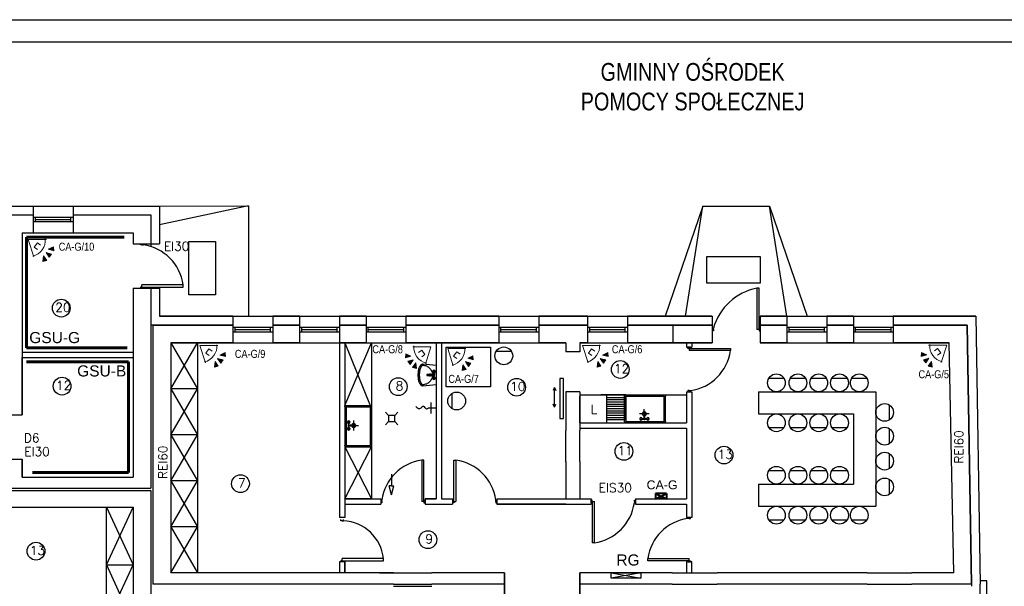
# Model space of a CAD drawing. Header units: inches. Extents: x 6268 to 12323, y 5221 to 42059.
# Tile 66 of 98: x 8265 to 10484, y 28423 to 29698. Entities that reach past the tile are written whole.
import ezdxf
from ezdxf.enums import TextEntityAlignment as Align

# ---------------------------------------------------------------- set-up
doc = ezdxf.new("R2010")
doc.units = ezdxf.units.IN
doc.header["$MEASUREMENT"] = 0
for name, color, linetype, lineweight in [('1DE - alarmy', 1, 'Continuous', 13), ('1DE-schemat ideowy', 1, 'Continuous', 40), ('2DE_NUMEL', 1, 'Continuous', 20)]:
    doc.layers.add(name, color=color, linetype=linetype, lineweight=lineweight)
doc.layers.add('CP_LINENORM', color=253, linetype='Continuous')
doc.styles.add('CP_ATTR', font='romans.shx')
doc.styles.get("Standard").update_dxf_attribs({"font": 'txt.shx'})

# ---------------------------------------------------------------- blocks, each defined once
blk = doc.blocks.new('CPEL_3319')
for points in [[(1.846, 0.678), (1.64, 0.304), (2.041, 0.451)], [(2.051, 0.145), (1.65, -0.002), (2.049, -0.155)], [(1.846, -0.678), (1.64, -0.304), (2.041, -0.451)]]:
    blk.add_hatch(color=256).paths.add_polyline_path(points)
for p, q in [((0, 0), (1.1, 0.8)), ((0, 0), (1.1, -0.8)), ((1, 0.2), (0.7, 0.2)), ((0.7, 0.2), (0.7, -0.2)), ((1.64, 0.304), (1.846, 0.678)), ((2.041, 0.451), (1.64, 0.304)), ((1.65, -0.002), (2.051, 0.145)), ((1.846, 0.678), (2.041, 0.451)), ((2.051, 0.145), (2.049, -0.155)), ((0.7, -0.2), (1, -0.2)), ((2.041, -0.451), (1.64, -0.304)), ((1.64, -0.304), (1.846, -0.678)), ((2.049, -0.155), (1.65, -0.002)), ((1.846, -0.678), (2.041, -0.451))]:
    blk.add_line(p, q)
blk.add_arc((0.083, 0), 1.217, 318.88791, 41.11209)
at = {"linetype": 'ByBlock', "style": 'CP_ATTR', "flags": 9}
for tag, p in [('NAME', (-0.092, -0.018)), ('GROUP', (-0.092, -0.018)), ('NUMBER', (-0.092, -0.018)), ('PRODUCER', (-0.092, -0.018)), ('ARTICLE', (-0.092, -0.018)), ('CHARACTER', (-0.092, -0.018)), ('VOLTAGE', (-0.092, -0.019)), ('WEIGHT', (-0.092, -0.018)), ('OTHER', (-0.092, -0.018)), ('PRODUCT-TYPE', (-0.092, -0.019)), ('ORDER-NO', (-0.092, -0.019)), ('POWER', (-0.092, -0.019))]:
    blk.add_attdef(tag, text='', height=0.00005, dxfattribs=at).set_placement(p, align=Align.MIDDLE_LEFT)

msp = doc.modelspace()

# ---------------------------------------------------------------- linework, layer by layer
at = {"linetype": 'Continuous'}
for p, q in [((6468.073, 29648.31), (12118.073, 29648.31)), ((9495.543, 28703.907), (9495.543, 28773.907)), ((9527.543, 28703.907), (9527.543, 28773.907)), ((9735.543, 28452.907), (9836.543, 28452.907)), ((9735.543, 28427.907), (9836.543, 28427.907))]:
    msp.add_line(p, q, dxfattribs=at)
for p, q in [((8235.543, 29278.907), (8295.543, 29278.907)), ((8295.543, 29278.907), (8295.543, 29218.907)), ((8295.543, 29278.907), (8385.543, 29278.907)), ((8385.543, 29278.907), (8580.543, 29278.907)), ((8385.543, 29278.907), (8385.543, 29218.907)), ((8580.543, 29278.907), (8780.542, 29279.49)), ((8780.542, 29279.49), (8580.543, 29236.407)), ((8580.543, 29278.907), (8580.543, 29193.907)), ((8780.542, 29279.49), (8780.542, 29030.907)), ((9804.543, 29278.907), (9719.752, 29030.907)), ((9765.543, 29030.907), (9804.543, 29278.907)), ((9804.543, 29278.907), (9954.543, 29278.907)), ((9993.543, 29030.907), (9954.543, 29278.907)), ((9954.543, 29278.907), (10039.334, 29030.907)), ((8235.543, 29258.907), (8295.543, 29258.907)), ((8295.543, 29253.907), (8385.543, 29253.907)), ((8295.543, 29243.907), (8385.543, 29243.907)), ((8295.543, 29243.907), (8300.543, 29243.907)), ((8300.543, 29243.907), (8300.543, 29253.907)), ((8300.543, 29248.907), (8380.543, 29248.907)), ((8380.543, 29243.907), (8380.543, 29253.907)), ((8385.543, 29258.907), (8560.543, 29258.907)), ((8560.543, 29258.907), (8560.543, 29187.584)), ((8270.543, 29218.907), (8295.543, 29218.907)), ((8270.543, 29218.907), (8270.543, 28808.907)), ((8295.543, 29218.907), (8385.543, 29218.907)), ((8385.543, 29218.907), (8520.543, 29218.907)), ((8520.543, 29218.907), (8520.543, 29193.907)), ((8520.543, 29218.907), (8520.543, 29193.907)), ((8520.543, 29193.907), (8580.543, 29193.907)), ((8537.543, 29191.407), (8537.543, 29193.907)), ((8543.543, 29191.407), (8543.543, 29193.907)), ((8646.434, 29079.017), (8646.434, 29199.017)), ((8646.434, 29199.017), (8706.434, 29199.017)), ((8706.434, 29199.017), (8706.434, 29079.017)), ((8540.543, 29191.407), (8537.543, 29191.407)), ((8540.543, 29191.407), (8543.543, 29191.407)), ((9813.199, 29165.48), (9933.199, 29165.48)), ((9813.199, 29105.48), (9813.199, 29165.48)), ((9933.199, 29165.48), (9933.199, 29105.48)), ((9933.199, 29105.48), (9813.199, 29105.48)), ((8520.543, 29093.907), (8520.543, 28668.907)), ((8520.543, 29093.907), (8580.543, 29093.907)), ((8540.543, 29096.407), (8537.543, 29096.407)), ((8537.543, 29096.407), (8537.543, 29093.907)), ((8543.543, 29093.907), (8537.543, 29093.907)), ((8540.543, 29096.407), (8540.543, 29101.407)), ((8633.543, 29101.407), (8540.543, 29101.407)), ((8540.543, 29096.407), (8543.543, 29096.407)), ((8543.543, 29096.407), (8543.543, 29093.907)), ((8543.543, 29096.407), (8633.543, 29096.407)), ((8560.543, 29093.907), (8560.543, 28643.907)), ((8580.543, 29093.907), (8580.543, 29030.907)), ((8633.543, 29096.407), (8633.543, 29101.407)), ((9931.043, 29093.907), (9926.043, 29093.907)), ((9926.043, 29093.907), (9926.043, 29000.907)), ((9931.043, 29003.907), (9931.043, 29093.907)), ((8706.434, 29079.017), (8646.434, 29079.017)), ((8745.543, 29030.907), (8580.543, 29030.907)), ((8580.543, 29030.907), (8745.543, 29030.907)), ((8580.543, 29030.907), (8745.543, 29030.907)), ((8745.543, 29030.907), (8745.543, 28970.907)), ((8745.543, 29030.907), (8835.543, 29030.907)), ((8895.543, 29030.907), (8835.543, 29030.907)), ((8835.543, 29030.907), (8895.543, 29030.907)), ((8835.543, 29030.907), (8835.543, 28970.907)), ((8895.543, 29030.907), (8895.543, 28970.907)), ((8895.543, 29030.907), (8985.543, 29030.907)), ((9045.543, 29030.907), (8985.543, 29030.907)), ((8985.543, 29030.907), (9045.543, 29030.907)), ((8985.543, 29030.907), (8985.543, 28970.907)), ((9045.543, 29030.907), (9045.543, 28970.907)), ((9045.543, 29030.907), (9135.543, 29030.907)), ((9344.543, 29030.907), (9135.543, 29030.907)), ((9135.543, 29030.907), (9344.543, 29030.907)), ((9135.543, 29030.907), (9135.543, 28970.907)), ((9344.543, 29030.907), (9344.543, 28970.907)), ((9344.543, 29030.907), (9434.543, 29030.907)), ((9544.543, 29030.907), (9434.543, 29030.907)), ((9434.543, 29030.907), (9544.543, 29030.907)), ((9434.543, 29030.907), (9434.543, 28970.907)), ((9544.543, 29030.907), (9544.543, 28970.907)), ((9544.543, 29030.907), (9634.543, 29030.907)), ((9825.543, 29030.907), (9634.543, 29030.907)), ((9634.543, 29030.907), (9825.543, 29030.907)), ((9634.543, 29030.907), (9634.543, 28970.907)), ((9825.543, 29030.907), (9825.543, 28970.907)), ((9993.543, 29030.907), (9933.543, 29030.907)), ((9933.543, 29030.907), (9993.543, 29030.907)), ((9933.543, 29030.907), (9933.543, 28970.907)), ((9993.543, 29030.907), (9993.543, 28970.907)), ((9993.543, 29030.907), (10083.543, 29030.907)), ((10143.543, 29030.907), (10083.543, 29030.907)), ((10083.543, 29030.907), (10143.543, 29030.907)), ((10083.543, 29030.907), (10083.543, 28970.907)), ((10143.543, 29030.907), (10143.543, 28970.907)), ((10143.543, 29030.907), (10233.543, 29030.907)), ((10419.543, 29030.907), (10233.543, 29030.907)), ((10233.543, 29030.907), (10419.543, 29030.907)), ((10233.543, 29030.907), (10233.543, 28970.907)), ((10419.543, 29030.907), (10429.543, 28427.907)), ((8565.543, 29010.907), (8560.543, 29010.907)), ((8565.543, 29010.907), (8565.543, 28427.907)), ((8745.543, 29010.907), (8565.543, 29010.907)), ((8565.543, 29010.907), (8745.543, 29010.907)), ((8745.543, 29005.907), (8835.543, 29005.907)), ((8745.543, 28995.907), (8835.543, 28995.907)), ((8745.543, 28995.907), (8750.543, 28995.907)), ((8750.543, 28995.907), (8750.543, 29005.907)), ((8750.543, 29000.907), (8830.543, 29000.907)), ((8830.543, 28995.907), (8830.543, 29005.907)), ((8895.543, 29010.907), (8835.543, 29010.907)), ((8835.543, 29010.907), (8895.543, 29010.907)), ((8895.543, 29005.907), (8985.543, 29005.907)), ((8895.543, 28995.907), (8985.543, 28995.907)), ((8895.543, 28995.907), (8900.543, 28995.907)), ((8900.543, 28995.907), (8900.543, 29005.907)), ((8900.543, 29000.907), (8980.543, 29000.907)), ((8980.543, 28995.907), (8980.543, 29005.907)), ((9045.543, 29010.907), (8985.543, 29010.907)), ((8985.543, 29010.907), (9045.543, 29010.907)), ((9045.543, 29005.907), (9135.543, 29005.907)), ((9045.543, 28995.907), (9135.543, 28995.907)), ((9045.543, 28995.907), (9050.543, 28995.907)), ((9050.543, 28995.907), (9050.543, 29005.907)), ((9050.543, 29000.907), (9130.543, 29000.907)), ((9130.543, 28995.907), (9130.543, 29005.907)), ((9344.543, 29010.907), (9135.543, 29010.907)), ((9135.543, 29010.907), (9344.543, 29010.907)), ((9344.543, 29005.907), (9434.543, 29005.907)), ((9344.543, 28995.907), (9434.543, 28995.907)), ((9344.543, 28995.907), (9349.543, 28995.907)), ((9349.543, 28995.907), (9349.543, 29005.907)), ((9349.543, 29000.907), (9429.543, 29000.907)), ((9429.543, 28995.907), (9429.543, 29005.907)), ((9544.543, 29010.907), (9434.543, 29010.907)), ((9434.543, 29010.907), (9544.543, 29010.907)), ((9544.543, 29005.907), (9634.543, 29005.907)), ((9544.543, 28995.907), (9634.543, 28995.907)), ((9544.543, 28995.907), (9549.543, 28995.907)), ((9549.543, 28995.907), (9549.543, 29005.907)), ((9549.543, 29000.907), (9629.543, 29000.907)), ((9629.543, 28995.907), (9629.543, 29005.907)), ((9825.543, 29010.907), (9634.543, 29010.907)), ((9634.543, 29010.907), (9825.543, 29010.907)), ((9737.543, 28970.907), (9737.543, 29010.907)), ((9825.543, 29010.907), (9825.543, 29010.907)), ((9825.543, 29010.907), (9825.543, 29010.907)), ((9828.043, 29003.907), (9825.543, 29003.907)), ((9828.043, 28997.907), (9825.543, 28997.907)), ((9828.043, 29000.907), (9828.043, 29003.907)), ((9828.043, 29000.907), (9828.043, 28997.907)), ((9931.043, 29000.907), (9926.043, 29000.907)), ((9931.043, 29000.907), (9931.043, 29003.907)), ((9931.043, 29003.907), (9933.543, 29003.907)), ((9931.043, 29000.907), (9931.043, 28997.907)), ((9931.043, 28997.907), (9933.543, 28997.907)), ((9993.543, 29010.907), (9933.543, 29010.907)), ((9933.543, 29010.907), (9993.543, 29010.907)), ((9933.543, 29003.907), (9933.543, 28997.907)), ((9993.543, 29005.907), (10083.543, 29005.907)), ((9993.543, 28995.907), (10083.543, 28995.907)), ((9993.543, 28995.907), (9998.543, 28995.907)), ((9998.543, 28995.907), (9998.543, 29005.907)), ((9998.543, 29000.907), (10078.543, 29000.907)), ((10078.543, 28995.907), (10078.543, 29005.907)), ((10143.543, 29010.907), (10083.543, 29010.907)), ((10083.543, 29010.907), (10143.543, 29010.907)), ((10143.543, 29005.907), (10233.543, 29005.907)), ((10143.543, 28995.907), (10233.543, 28995.907)), ((10143.543, 28995.907), (10148.543, 28995.907)), ((10148.543, 28995.907), (10148.543, 29005.907)), ((10148.543, 29000.907), (10228.543, 29000.907)), ((10228.543, 28995.907), (10228.543, 29005.907)), ((10399.543, 29010.907), (10233.543, 29010.907)), ((10233.543, 29010.907), (10399.543, 29010.907)), ((10409.543, 28427.907), (10399.543, 29010.907)), ((10399.543, 29010.907), (10409.543, 28427.907)), ((8270.543, 28949.907), (8520.543, 28949.907)), ((8605.543, 28970.907), (8605.543, 28705.907)), ((8745.543, 28970.907), (8605.543, 28970.907)), ((8605.543, 28970.907), (8745.543, 28970.907)), ((8605.543, 28970.907), (8745.543, 28970.907)), ((8605.543, 28970.907), (8665.543, 28970.907)), ((8605.543, 28867.307), (8665.543, 28970.907)), ((8605.543, 28970.907), (8665.543, 28867.307)), ((8665.543, 28970.907), (8665.543, 28452.907)), ((8665.543, 28970.907), (8665.543, 28867.307)), ((8745.543, 28970.907), (8835.543, 28970.907)), ((8895.543, 28970.907), (8835.543, 28970.907)), ((8835.543, 28970.907), (8895.543, 28970.907)), ((8835.543, 28970.907), (8895.543, 28970.907)), ((8895.543, 28970.907), (8985.543, 28970.907)), ((9045.543, 28970.907), (8985.543, 28970.907)), ((8985.543, 28970.907), (9045.543, 28970.907)), ((8985.543, 28970.907), (8985.543, 28577.907)), ((8997.543, 28970.907), (8997.543, 28577.907)), ((8997.543, 28970.907), (9045.543, 28970.907)), ((8997.543, 28829.837), (9057.543, 28970.907)), ((8997.543, 28970.907), (9054.874, 28829.818)), ((9045.543, 28970.907), (9135.543, 28970.907)), ((9057.543, 28970.907), (9057.543, 28619.907)), ((9057.543, 28970.907), (9057.543, 28853.907)), ((9344.543, 28970.907), (9135.543, 28970.907)), ((9135.543, 28970.907), (9344.543, 28970.907)), ((9203.543, 28970.907), (9203.543, 28619.907)), ((9215.543, 28970.907), (9215.543, 28619.907)), ((9338.833, 28951.974), (9373.063, 28951.974)), ((9344.543, 28970.907), (9434.543, 28970.907)), ((9495.543, 28970.907), (9434.543, 28970.907)), ((9434.543, 28970.907), (9495.543, 28970.907)), ((9495.543, 28970.907), (9495.543, 28950.907)), ((9527.543, 28950.907), (9495.543, 28950.907)), ((9544.543, 28970.907), (9527.543, 28970.907)), ((9527.543, 28970.907), (9527.543, 28950.907)), ((9527.543, 28970.907), (9544.543, 28970.907)), ((9527.543, 28970.907), (9527.543, 28950.907)), ((9527.543, 28970.907), (9527.543, 28950.907)), ((9527.543, 28970.907), (9527.543, 28950.907)), ((9544.543, 28970.907), (9634.543, 28970.907)), ((9825.543, 28970.907), (9634.543, 28970.907)), ((9634.543, 28970.907), (9825.543, 28970.907)), ((9767.543, 28970.907), (9767.543, 28960.907)), ((9767.543, 28970.907), (9767.543, 28960.907)), ((9767.543, 28960.907), (9779.543, 28960.907)), ((9770.543, 28958.407), (9770.543, 28960.907)), ((9776.543, 28960.907), (9770.543, 28960.907)), ((9773.543, 28958.407), (9770.543, 28958.407)), ((9773.543, 28958.407), (9773.543, 28953.407)), ((9773.543, 28958.407), (9776.543, 28958.407)), ((9866.543, 28953.407), (9773.543, 28953.407)), ((9776.543, 28958.407), (9776.543, 28960.907)), ((9776.543, 28958.407), (9866.543, 28958.407)), ((9779.543, 28970.907), (9779.543, 28960.907)), ((9825.543, 28970.907), (9825.543, 28970.907)), ((9825.543, 28970.907), (9825.543, 28970.907)), ((9866.543, 28958.407), (9866.543, 28953.407)), ((9993.543, 28970.907), (9933.543, 28970.907)), ((9933.543, 28970.907), (9993.543, 28970.907)), ((9993.543, 28970.907), (10083.543, 28970.907)), ((10143.543, 28970.907), (10083.543, 28970.907)), ((10083.543, 28970.907), (10143.543, 28970.907)), ((10143.543, 28970.907), (10233.543, 28970.907)), ((10359.543, 28970.907), (10233.543, 28970.907)), ((10233.543, 28970.907), (10359.543, 28970.907)), ((10369.543, 28452.907), (10359.543, 28970.907)), ((8270.543, 28808.907), (8270.543, 28937.907)), ((8270.543, 28937.907), (8520.543, 28937.907)), ((9184.34, 28897.327), (9183.46, 28897.327)), ((9197.304, 28899.427), (9197.668, 28904.277)), ((9197.668, 28892.877), (9197.304, 28897.728)), ((9199.413, 28904.277), (9199.777, 28899.427)), ((9199.413, 28892.877), (9199.777, 28897.728)), ((9490.543, 28890.907), (9482.543, 28890.907)), ((9482.543, 28890.907), (9482.543, 28800.907)), ((9490.543, 28860.907), (9490.543, 28890.907)), ((9952.953, 28891.256), (9987.182, 28891.256)), ((10001.462, 28891.256), (10035.692, 28891.256)), ((10048.446, 28891.256), (10082.675, 28891.256)), ((10095.124, 28891.256), (10129.354, 28891.256)), ((10139.667, 28891.256), (10173.896, 28891.256)), ((8665.543, 28867.307), (8605.543, 28867.307)), ((8605.543, 28763.707), (8665.543, 28867.307)), ((8605.543, 28867.307), (8665.543, 28763.707)), ((9470.281, 28870.291), (9467.143, 28863.653)), ((9470.281, 28825.966), (9470.281, 28870.291)), ((9470.281, 28870.291), (9473.418, 28863.653)), ((9490.543, 28800.907), (9490.543, 28860.907)), ((9495.543, 28860.907), (9495.543, 28773.907)), ((9527.543, 28860.907), (9495.543, 28860.907)), ((9527.543, 28860.907), (9527.543, 28773.907)), ((9527.543, 28860.907), (9527.543, 28773.907)), ((9527.543, 28860.907), (9527.543, 28773.907)), ((9767.543, 28860.907), (9767.543, 28790.907)), ((9767.543, 28860.907), (9779.543, 28860.907)), ((9773.543, 28863.407), (9770.543, 28863.407)), ((9770.543, 28863.407), (9770.543, 28860.907)), ((9773.543, 28863.407), (9776.543, 28863.407)), ((9776.543, 28863.407), (9776.543, 28860.907)), ((9779.543, 28860.907), (9779.543, 28577.907)), ((9929.543, 28860.907), (9929.543, 28810.907)), ((9929.543, 28860.907), (10143.953, 28860.907)), ((10143.953, 28860.907), (10193.953, 28860.907)), ((10193.953, 28860.907), (10193.953, 28602.907)), ((9239.414, 28822.886), (9239.414, 28857.115)), ((9527.168, 28853.907), (9767.168, 28853.907)), ((9527.543, 28790.907), (9527.543, 28850.907)), ((9630.523, 28853.907), (9574.63, 28853.907)), ((9630.523, 28853.907), (9587.543, 28853.907)), ((9587.543, 28853.907), (9587.543, 28790.907)), ((9587.543, 28850.907), (9587.543, 28790.907)), ((9627.523, 28847.469), (9587.543, 28847.469)), ((9627.523, 28842.469), (9587.543, 28842.469)), ((9627.523, 28793.907), (9627.523, 28850.907)), ((9630.523, 28853.907), (9717.523, 28853.907)), ((9630.523, 28853.907), (9672.523, 28853.907)), ((9630.523, 28796.907), (9630.523, 28850.157)), ((9630.523, 28847.907), (9630.523, 28794.657)), ((9631.273, 28850.907), (9672.523, 28850.907)), ((9672.523, 28853.907), (9714.523, 28853.907)), ((9672.523, 28850.907), (9716.773, 28850.907)), ((9717.523, 28853.907), (9742.946, 28853.907)), ((9717.523, 28794.657), (9717.523, 28850.157)), ((9720.523, 28793.907), (9720.523, 28850.907)), ((9000.543, 28829.837), (9057.543, 28829.837)), ((9000.543, 28826.087), (9000.543, 28784.837)), ((9054.543, 28826.837), (9001.293, 28826.837)), ((9003.543, 28826.837), (9056.793, 28826.837)), ((9054.543, 28826.087), (9054.543, 28784.837)), ((9057.543, 28826.837), (9057.543, 28784.837)), ((9203.543, 28824.036), (9186.274, 28824.036)), ((9192.559, 28811.682), (9192.559, 28836.389)), ((9470.281, 28825.966), (9467.143, 28832.605)), ((9470.281, 28825.966), (9473.418, 28832.605)), ((9627.523, 28837.469), (9587.543, 28837.469)), ((9627.523, 28832.469), (9587.543, 28832.469)), ((9627.523, 28827.469), (9587.543, 28827.469)), ((9627.523, 28822.469), (9587.543, 28822.469)), ((9627.523, 28817.469), (9587.543, 28817.469)), ((9672.523, 28799.928), (9672.523, 28821.763)), ((10224.301, 28831.445), (10224.301, 28797.215)), ((8243.543, 28808.907), (8270.543, 28808.907)), ((9017.793, 28773.93), (9017.793, 28796.013)), ((9089.062, 28814.673), (9096.062, 28807.673)), ((9110.062, 28807.673), (9096.062, 28807.673)), ((9096.062, 28807.673), (9096.062, 28793.673)), ((9117.062, 28814.673), (9110.062, 28807.673)), ((9110.062, 28800.673), (9110.062, 28807.673)), ((9110.062, 28793.673), (9110.062, 28807.673)), ((9482.543, 28800.907), (9490.543, 28800.907)), ((9627.523, 28812.469), (9587.543, 28812.469)), ((9627.523, 28807.469), (9587.543, 28807.469)), ((9627.523, 28802.469), (9587.543, 28802.469)), ((9627.523, 28797.469), (9587.543, 28797.469)), ((9683.43, 28811.157), (9661.347, 28811.157)), ((9666.993, 28800.78), (9671.844, 28801.144)), ((9666.993, 28799.035), (9671.844, 28798.671)), ((9671.443, 28814.107), (9671.443, 28814.987)), ((9673.543, 28801.144), (9678.394, 28800.78)), ((9673.543, 28798.671), (9678.394, 28799.035)), ((9929.543, 28810.907), (10143.953, 28810.907)), ((10143.953, 28810.907), (10143.953, 28652.907)), ((9000.543, 28784.837), (9000.543, 28740.587)), ((9000.543, 28784.837), (9000.543, 28740.587)), ((9005.671, 28790.367), (9005.307, 28785.516)), ((9005.307, 28783.817), (9005.671, 28778.966)), ((9006.564, 28784.837), (9028.399, 28784.837)), ((9020.743, 28785.917), (9021.623, 28785.917)), ((9054.543, 28784.837), (9054.543, 28740.587)), ((9057.543, 28784.837), (9057.543, 28739.837)), ((9089.062, 28786.673), (9096.062, 28793.673)), ((9096.062, 28793.673), (9110.062, 28793.673)), ((9117.062, 28786.673), (9110.062, 28793.673)), ((9527.543, 28790.907), (9767.543, 28790.907)), ((9527.543, 28778.907), (9767.543, 28778.907)), ((9527.543, 28774.907), (9527.543, 28773.907)), ((9527.543, 28774.907), (9527.543, 28773.907)), ((9631.273, 28793.907), (9672.523, 28793.907)), ((9672.523, 28793.907), (9716.773, 28793.907)), ((9672.523, 28793.907), (9716.773, 28793.907)), ((9767.543, 28778.907), (9767.543, 28619.907)), ((9952.953, 28780.559), (9987.182, 28780.559)), ((10001.462, 28780.559), (10035.692, 28780.559)), ((10048.446, 28780.559), (10082.675, 28780.559)), ((10095.124, 28780.559), (10129.354, 28780.559)), ((10224.301, 28777.981), (10224.301, 28743.752)), ((8665.543, 28763.707), (8605.543, 28763.707)), ((8605.543, 28660.107), (8665.543, 28763.707)), ((8605.543, 28763.707), (8665.543, 28660.107)), ((9057.543, 28736.907), (8997.543, 28736.907)), ((8997.543, 28619.907), (9057.543, 28736.907)), ((8997.543, 28736.907), (9057.543, 28619.907)), ((9000.543, 28736.837), (9057.543, 28736.837)), ((9001.293, 28739.837), (9053.793, 28739.837)), ((8243.543, 28708.907), (8270.543, 28708.907)), ((8270.543, 28708.907), (8270.543, 28668.907)), ((8270.543, 28668.907), (8270.543, 28708.907)), ((8605.543, 28705.907), (8605.543, 28452.907)), ((9176.043, 28706.907), (9171.043, 28706.907)), ((9171.043, 28706.907), (9171.043, 28613.907)), ((9176.043, 28616.907), (9176.043, 28706.907)), ((9243.043, 28616.907), (9243.043, 28706.907)), ((9243.043, 28706.907), (9248.043, 28706.907)), ((9248.043, 28706.907), (9248.043, 28613.907)), ((10224.301, 28721.788), (10224.301, 28687.559)), ((9495.543, 28703.907), (9495.543, 28702.907)), ((9495.543, 28702.907), (9495.543, 28703.907)), ((9495.543, 28702.907), (9495.543, 28619.907)), ((9527.543, 28703.907), (9527.543, 28619.907)), ((9527.543, 28703.907), (9527.543, 28702.907)), ((9952.953, 28683.256), (9987.182, 28683.256)), ((10001.462, 28683.256), (10035.692, 28683.256)), ((10048.446, 28683.256), (10082.675, 28683.256)), ((10095.124, 28683.256), (10129.354, 28683.256)), ((8270.543, 28668.907), (8520.543, 28668.907)), ((9102.929, 28675.319), (9102.929, 28648.762)), ((10224.301, 28663.691), (10224.301, 28629.462)), ((7953.543, 28643.907), (8560.543, 28643.907)), ((7953.543, 28638.907), (8560.543, 28638.907)), ((8560.543, 28638.907), (8560.543, 28300.907)), ((8665.543, 28660.107), (8605.543, 28660.107)), ((8605.543, 28556.507), (8665.543, 28660.107)), ((8605.543, 28660.107), (8665.543, 28556.507)), ((9102.929, 28648.762), (9097.929, 28648.762)), ((9102.929, 28628.762), (9097.929, 28648.762)), ((9102.929, 28648.762), (9107.929, 28648.762)), ((9102.929, 28628.762), (9107.929, 28648.762)), ((9929.543, 28652.907), (9929.543, 28602.907)), ((9929.543, 28652.907), (10143.953, 28652.907)), ((8997.543, 28619.907), (9078.543, 28619.907)), ((9057.543, 28619.907), (8997.543, 28619.907)), ((9078.543, 28619.907), (9078.543, 28607.907)), ((9081.043, 28616.907), (9078.543, 28616.907)), ((9081.043, 28613.907), (9081.043, 28616.907)), ((9176.043, 28613.907), (9176.043, 28616.907)), ((9176.043, 28616.907), (9178.543, 28616.907)), ((9178.543, 28619.907), (9203.543, 28619.907)), ((9203.543, 28619.907), (9178.543, 28619.907)), ((9178.543, 28619.907), (9178.543, 28607.907)), ((9178.543, 28616.907), (9178.543, 28610.907)), ((9215.543, 28619.907), (9240.543, 28619.907)), ((9215.543, 28619.907), (9240.543, 28619.907)), ((9240.543, 28619.907), (9240.543, 28607.907)), ((9243.043, 28616.907), (9240.543, 28616.907)), ((9240.543, 28616.907), (9240.543, 28610.907)), ((9243.043, 28613.907), (9243.043, 28616.907)), ((9338.043, 28613.907), (9338.043, 28616.907)), ((9338.043, 28616.907), (9340.543, 28616.907)), ((9340.543, 28619.907), (9552.543, 28619.907)), ((9340.543, 28619.907), (9340.543, 28607.907)), ((9527.543, 28619.907), (9552.543, 28619.907)), ((9552.543, 28619.907), (9552.543, 28607.907)), ((9555.043, 28616.907), (9552.543, 28616.907)), ((9552.543, 28610.907), (9552.543, 28616.907)), ((9555.043, 28613.907), (9555.043, 28616.907)), ((9650.043, 28613.907), (9650.043, 28616.907)), ((9650.043, 28616.907), (9652.543, 28616.907)), ((9652.543, 28619.907), (9767.543, 28619.907)), ((9652.543, 28619.907), (9652.543, 28607.907)), ((7953.543, 28600.907), (8520.543, 28600.907)), ((8460.543, 28340.907), (8460.543, 28600.907)), ((8460.543, 28470.907), (8520.543, 28600.907)), ((8460.543, 28600.907), (8520.543, 28470.907)), ((8520.543, 28600.907), (8520.543, 28340.907)), ((8997.543, 28607.907), (9078.543, 28607.907)), ((9081.043, 28610.907), (9078.543, 28610.907)), ((9081.043, 28613.907), (9081.043, 28610.907)), ((9176.043, 28613.907), (9171.043, 28613.907)), ((9176.043, 28613.907), (9176.043, 28610.907)), ((9176.043, 28610.907), (9178.543, 28610.907)), ((9178.543, 28607.907), (9240.543, 28607.907)), ((9243.043, 28610.907), (9240.543, 28610.907)), ((9243.043, 28613.907), (9248.043, 28613.907)), ((9243.043, 28613.907), (9243.043, 28610.907)), ((9338.043, 28613.907), (9338.043, 28610.907)), ((9338.043, 28610.907), (9340.543, 28610.907)), ((9475.543, 28607.907), (9340.543, 28607.907)), ((9340.543, 28607.907), (9552.543, 28607.907)), ((9395.543, 28607.907), (9343.543, 28607.907)), ((9495.543, 28607.907), (9475.543, 28607.907)), ((9555.043, 28610.907), (9552.543, 28610.907)), ((9555.043, 28613.907), (9560.043, 28613.907)), ((9555.043, 28613.907), (9555.043, 28610.907)), ((9555.043, 28610.907), (9555.043, 28520.907)), ((9560.043, 28520.907), (9560.043, 28613.907)), ((9650.043, 28613.907), (9650.043, 28610.907)), ((9650.043, 28610.907), (9652.543, 28610.907)), ((9652.543, 28607.907), (9767.543, 28607.907)), ((9767.543, 28607.907), (9767.543, 28577.907)), ((9929.543, 28602.907), (10193.953, 28602.907)), ((8997.543, 28577.907), (8985.543, 28577.907)), ((8988.543, 28570.407), (8988.543, 28572.907)), ((8994.543, 28570.407), (8994.543, 28572.907)), ((9779.543, 28577.907), (9767.543, 28577.907)), ((9770.543, 28575.407), (9770.543, 28577.907)), ((9773.543, 28575.407), (9770.543, 28575.407)), ((9773.543, 28575.407), (9776.543, 28575.407)), ((9776.543, 28575.407), (9776.543, 28577.907)), ((9952.953, 28572.559), (9987.182, 28572.559)), ((10001.462, 28572.559), (10035.692, 28572.559)), ((10048.446, 28572.559), (10082.675, 28572.559)), ((10095.124, 28572.559), (10129.354, 28572.559)), ((10139.667, 28572.559), (10173.896, 28572.559)), ((8665.543, 28556.507), (8605.543, 28556.507)), ((8605.543, 28452.907), (8665.543, 28556.507)), ((8605.543, 28556.507), (8665.543, 28452.907)), ((8991.543, 28570.407), (8988.543, 28570.407)), ((8991.543, 28570.407), (8994.543, 28570.407)), ((9560.043, 28520.907), (9555.043, 28520.907)), ((8991.543, 28480.407), (8991.543, 28485.407)), ((9084.543, 28485.407), (8991.543, 28485.407)), ((9084.543, 28480.407), (9084.543, 28485.407)), ((9680.543, 28480.407), (9680.543, 28485.407)), ((9680.543, 28485.407), (9773.543, 28485.407)), ((9773.543, 28480.407), (9773.543, 28485.407)), ((8460.543, 28470.907), (8520.543, 28470.907)), ((8460.543, 28340.907), (8520.543, 28470.907)), ((8460.543, 28470.907), (8520.543, 28340.907)), ((8985.543, 28477.907), (8985.543, 28452.907)), ((8997.543, 28477.907), (8985.543, 28477.907)), ((8991.543, 28480.407), (8988.543, 28480.407)), ((8988.543, 28480.407), (8988.543, 28477.907)), ((8994.543, 28477.907), (8988.543, 28477.907)), ((8991.543, 28480.407), (8994.543, 28480.407)), ((8994.543, 28480.407), (8994.543, 28477.907)), ((8994.543, 28480.407), (9084.543, 28480.407)), ((8997.543, 28477.907), (8997.543, 28452.907)), ((8997.543, 28452.907), (8997.543, 28477.907)), ((9770.543, 28480.407), (9680.543, 28480.407)), ((9767.543, 28477.907), (9767.543, 28452.907)), ((9779.543, 28477.907), (9767.543, 28477.907)), ((9773.543, 28480.407), (9770.543, 28480.407)), ((9770.543, 28480.407), (9770.543, 28477.907)), ((9770.543, 28477.907), (9776.543, 28477.907)), ((9773.543, 28480.407), (9776.543, 28480.407)), ((9776.543, 28480.407), (9776.543, 28477.907)), ((9779.543, 28452.907), (9779.543, 28477.907)), ((9075.543, 28452.907), (8605.543, 28452.907)), ((8665.543, 28452.907), (8605.543, 28452.907)), ((9107.543, 28452.907), (9075.543, 28452.907)), ((9075.543, 28452.907), (9107.543, 28452.907)), ((9107.543, 28452.907), (9193.543, 28452.907)), ((9231.543, 28452.907), (9193.543, 28452.907)), ((9357.543, 28452.907), (9231.543, 28452.907)), ((9357.543, 28384.907), (9357.543, 28452.907)), ((9735.543, 28452.907), (9527.543, 28452.907)), ((9527.543, 28384.907), (9527.543, 28452.907)), ((9527.543, 28452.907), (9527.543, 28384.907)), ((9604.543, 28452.907), (9631.543, 28452.907)), ((10174.543, 28452.907), (9836.543, 28452.907)), ((10174.543, 28452.907), (10275.543, 28452.907)), ((10369.543, 28452.907), (10275.543, 28452.907)), ((10369.543, 28452.907), (10275.543, 28452.907)), ((9107.543, 28427.907), (8565.543, 28427.907)), ((9107.543, 28427.907), (9193.543, 28427.907)), ((9107.543, 28422.907), (9193.543, 28422.907)), ((9357.543, 28427.907), (9193.543, 28427.907)), ((9735.543, 28427.907), (9527.543, 28427.907)), ((10174.543, 28427.907), (9836.543, 28427.907)), ((10174.543, 28427.907), (10275.543, 28427.907)), ((10409.543, 28427.907), (10275.543, 28427.907)), ((10409.543, 28427.907), (10409.543, 28422.907)), ((10444.543, 28434.907), (10429.543, 28434.907)), ((10429.543, 28295.907), (10429.543, 28427.907)), ((10444.543, 28295.907), (10444.414, 28434.907))]:
    msp.add_line(p, q)
msp.add_lwpolyline([(9225.818, 28961.498), (9325.818, 28961.498), (9325.818, 28871.591), (9225.818, 28871.591)], close=True)
for points in [[(9173.584, 28923.559), (9203.543, 28920.818), (9203.543, 28876.336), (9173.584, 28873.596, -0.02280923), (9173.176, 28873.577, -0.20345275), (9169.959, 28874.943, -0.09716323), (9166.105, 28880.899, -0.05413092), (9164.015, 28888.383, -0.04107152), (9163.176, 28898.577, -0.04107152), (9164.015, 28908.771, -0.05413092), (9166.105, 28916.255, -0.09716323), (9169.959, 28922.211, -0.20345275), (9173.176, 28923.577, -0.20345275)], [(9173.31, 28876.583, -0.02280923), (9173.176, 28876.577, -0.20345275), (9172.117, 28877.027, -0.09716323), (9168.89, 28882.014, -0.05413092), (9166.975, 28888.874, -0.04107152), (9166.176, 28898.577, -0.04107152), (9166.975, 28908.281, -0.05413092), (9168.89, 28915.141, -0.09716323), (9172.117, 28920.127, -0.20345275), (9173.176, 28920.577, -0.0984914), (9181.595, 28918.902, -0.0984914), (9188.732, 28914.133, -0.0984914), (9193.501, 28906.996, -0.0984914), (9195.176, 28898.577, -0.0984914), (9193.501, 28890.158, -0.0984914), (9188.732, 28883.021, -0.0984914), (9181.595, 28878.252, -0.0984914), (9173.176, 28876.577)], [(9184.34, 28899.827), (9183.46, 28899.827, 0.10454597), (9183.016, 28899.733, 0.10079648), (9182.633, 28899.461, 0.09591072), (9182.381, 28899.059, 0.09272045), (9182.29, 28898.577, 0.09272045), (9182.381, 28898.095, 0.09591072), (9182.633, 28897.693, 0.10079648), (9183.016, 28897.421)], [(9183.17, 28898.577, 0.09272045), (9183.261, 28898.095, 0.09591072), (9183.513, 28897.693, 0.10079648), (9183.896, 28897.421)], [(9183.896, 28899.733, 0.10079648), (9183.513, 28899.461, 0.09591072), (9183.261, 28899.059)], [(9185.198, 28899.427, 0.00914131), (9185.168, 28899.461, 0.10079648), (9184.784, 28899.733, 0.10454597), (9184.34, 28899.827, 0.10454597), (9183.896, 28899.733)], [(9183.896, 28897.421, 0.10454597), (9184.34, 28897.327, 0.10454597), (9184.784, 28897.421, 0.10079648), (9185.168, 28897.693)], [(9184.058, 28897.787, 0.10454597), (9184.34, 28897.727), (9198.54, 28897.727, 1), (9198.54, 28899.427), (9184.34, 28899.427, 0.10454597), (9184.058, 28899.367)], [(9671.537, 28814.551, 0.10454597), (9671.443, 28814.107, 0.10454597), (9671.537, 28813.664, 0.10079648), (9671.81, 28813.28)], [(9673.943, 28814.107), (9673.943, 28814.987, 0.10454597), (9673.85, 28815.431, 0.10079648), (9673.577, 28815.815, 0.09591072), (9673.176, 28816.067, 0.09272045), (9672.693, 28816.157, 0.09272045), (9672.211, 28816.067, 0.09591072), (9671.81, 28815.815, 0.10079648), (9671.537, 28815.431)], [(9672.693, 28815.277, 0.09272045), (9672.211, 28815.187, 0.09591072), (9671.81, 28814.935, 0.10079648), (9671.537, 28814.551)], [(9671.903, 28814.389, 0.10454597), (9671.843, 28814.107), (9671.843, 28799.907, 1), (9673.543, 28799.907), (9673.543, 28814.107, 0.10454597), (9673.484, 28814.389)], [(9673.85, 28814.551, 0.10079648), (9673.577, 28814.935, 0.09591072), (9673.176, 28815.187)], [(9673.543, 28813.25, 0.00914131), (9673.577, 28813.28, 0.10079648), (9673.85, 28813.664, 0.10454597), (9673.943, 28814.107, 0.10454597), (9673.85, 28814.551)], [(9021.025, 28785.457, 0.10454597), (9020.743, 28785.517), (9006.543, 28785.517, 1), (9006.543, 28783.817), (9020.743, 28783.817, 0.10454597), (9021.025, 28783.876)], [(9019.886, 28783.817, 0.00914131), (9019.916, 28783.783, 0.10079648), (9020.299, 28783.51, 0.10454597), (9020.743, 28783.417, 0.10454597), (9021.187, 28783.51)], [(9021.187, 28785.823, 0.10454597), (9020.743, 28785.917, 0.10454597), (9020.299, 28785.823, 0.10079648), (9019.916, 28785.551)], [(9020.743, 28783.417), (9021.623, 28783.417, 0.10454597), (9022.067, 28783.51, 0.10079648), (9022.451, 28783.783, 0.09591072), (9022.703, 28784.184, 0.09272045), (9022.793, 28784.667, 0.09272045), (9022.703, 28785.149, 0.09591072), (9022.451, 28785.551, 0.10079648), (9022.067, 28785.823)], [(9021.913, 28784.667, 0.09272045), (9021.823, 28785.149, 0.09591072), (9021.571, 28785.551, 0.10079648), (9021.187, 28785.823)], [(9021.187, 28783.51, 0.10079648), (9021.571, 28783.783, 0.09591072), (9021.823, 28784.184)]]:
    msp.add_lwpolyline(points, format="xyb")
for points in [[(9357.543, 28452.907), (9357.543, 28384.907)], [(9527.543, 28384.907), (9527.543, 28452.907)]]:
    msp.add_lwpolyline(points)
for centre, radius in [((8358.932, 29049.075), 20), ((9355.948, 28941.626), 20), ((9618.39, 28910.979), 20), ((9198.54, 28906.077), 2), ((8360.788, 28873.452), 20), ((9118.118, 28872.311), 20), ((9198.54, 28891.077), 2), ((9384.799, 28871.02), 20), ((9970.068, 28880.907), 20), ((10018.577, 28880.907), 20), ((10065.56, 28880.907), 20), ((10112.239, 28880.907), 20), ((10156.782, 28880.907), 20), ((9249.762, 28840), 20), ((10213.953, 28814.33), 20), ((9006.543, 28792.167), 2), ((9665.193, 28799.907), 2), ((9672.523, 28811.157), 4.65), ((9680.193, 28799.907), 2), ((9970.068, 28790.907), 20), ((10018.577, 28790.907), 20), ((10065.56, 28790.907), 20), ((10112.239, 28790.907), 20), ((9006.543, 28777.167), 2), ((9017.793, 28784.837), 4.65), ((10213.953, 28760.866), 20), ((9626.516, 28726.534), 20), ((9852.036, 28718.345), 20), ((10213.953, 28704.673), 20), ((9970.068, 28672.907), 20), ((10018.577, 28672.907), 20), ((10065.56, 28672.907), 20), ((10112.239, 28672.907), 20), ((8762.62, 28653.885), 20), ((10213.953, 28646.576), 20), ((9970.068, 28582.907), 20), ((10018.577, 28582.907), 20), ((10065.56, 28582.907), 20), ((10112.239, 28582.907), 20), ((10156.782, 28582.907), 20), ((9184.973, 28527.881), 20), ((8301.908, 28501.933), 20)]:
    msp.add_circle(centre, radius)
for centre, radius, start, end in [((8528.952, 29086.816), 105.604, 7.942007, 82.057993), ((9950.838, 28968.553), 127.783, 101.188499, 163.938198), ((9761.952, 28967.999), 105.604, 277.942007, 352.057993), ((9198.54, 28906.077), 3, 288.479544, 251.520456), ((9183.46, 28898.424), 1.097, 246.126548, 270), ((9184.504, 28898.577), 1.334, 158.810629, 180), ((9184.504, 28898.577), 0.934, 158.810629, 180), ((9184.504, 28898.577), 0.934, 180, 201.189371), ((9184.424, 28898.608), 0.848, 136.896534, 158.810629), ((9184.424, 28898.546), 0.848, 201.189371, 223.103466), ((9184.373, 28898.656), 0.778, 113.873452, 136.896534), ((9184.373, 28898.498), 0.778, 223.103466, 246.126548), ((9184.256, 28898.546), 1.248, 316.896534, 318.991514), ((9189.676, 28898.577), 2, 25.150661, 154.849339), ((9189.676, 28898.577), 2, 205.150661, 334.849339), ((9198.54, 28891.077), 3, 108.479544, 71.520456), ((9198.54, 28898.577), 1.5, 214.518103, 145.481897), ((9006.543, 28792.167), 3, 288.479544, 251.520456), ((9665.193, 28799.907), 3, 18.479542, 341.520458), ((9672.693, 28799.907), 1.5, 124.518103, 55.481897), ((9672.54, 28814.987), 1.097, 156.126554, 180), ((9672.662, 28814.191), 1.248, 226.896539, 228.991509), ((9672.615, 28814.074), 0.778, 133.103461, 156.126554), ((9672.662, 28814.023), 0.848, 111.189373, 133.103461), ((9672.693, 28813.943), 0.934, 90, 111.189373), ((9672.693, 28813.943), 1.334, 68.810627, 90), ((9672.693, 28813.943), 0.934, 68.810627, 90), ((9672.724, 28814.023), 0.848, 46.896539, 68.810627), ((9672.772, 28814.074), 0.778, 23.873446, 46.896539), ((9680.193, 28799.907), 3, 198.479542, 161.520458), ((9006.543, 28777.167), 3, 108.479544, 71.520456), ((9006.543, 28784.667), 1.5, 34.518103, 325.481897), ((9020.827, 28784.698), 1.248, 136.896534, 138.991514), ((9020.71, 28784.746), 0.778, 43.103466, 66.126548), ((9020.71, 28784.588), 0.778, 293.873452, 316.896534), ((9020.659, 28784.698), 0.848, 21.189371, 43.103466), ((9020.659, 28784.636), 0.848, 316.896534, 338.810629), ((9020.579, 28784.667), 0.934, 0, 21.189371), ((9020.579, 28784.667), 0.934, 338.810629, 0), ((9021.623, 28784.82), 1.097, 66.126548, 90), ((9020.579, 28784.667), 1.334, 338.810629, 0), ((9185.635, 28602.316), 105.604, 97.942007, 172.057986), ((9233.452, 28602.316), 105.604, 7.942014, 82.057993), ((9545.452, 28625.499), 105.604, 277.942007, 352.057979), ((9785.135, 28470.816), 105.604, 97.942007, 172.057993), ((8990.536, 28476.017), 94.475, 5.704266, 87.568884)]:
    msp.add_arc(centre, radius, start, end)
at = {"extrusion": (0, 0, -1)}
for centre, radius, start, end in [((-9630.523, 28850.907), 3, 0, 90), ((-9631.273, 28850.157), 0.75, 0, 90), ((-9716.773, 28850.157), 0.75, 90, 180), ((-9717.523, 28850.907), 3, 90, 180), ((-9000.543, 28826.837), 3, 0, 90), ((-9001.293, 28826.087), 0.75, 0, 90), ((-9053.793, 28826.087), 0.75, 90, 180), ((-9054.543, 28826.837), 3, 90, 180), ((-9631.273, 28794.657), 0.75, 270, 0), ((-9716.773, 28794.657), 0.75, 180, 270), ((-9630.523, 28793.907), 3, 270, 0), ((-9717.523, 28793.907), 3, 180, 270), ((-9000.543, 28739.837), 3, 270, 0), ((-9001.293, 28740.587), 0.75, 270, 0), ((-9053.793, 28740.587), 0.75, 180, 270), ((-9054.543, 28739.837), 3, 180, 270)]:
    msp.add_arc(centre, radius, start, end, dxfattribs=at)
msp.add_spline([(9186.274, 28824.036), (9181.586, 28821.783), (9175.901, 28827.728), (9166.118, 28822.311), (9157.789, 28827.992)], degree=3)
at = {"layer": '1DE-schemat ideowy', "color": 1, "lineweight": 60}
for p, q in [((8500.747, 29208.907), (8280.543, 29208.907)), ((8280.543, 29208.907), (8280.543, 28959.907)), ((8280.543, 28959.907), (8507.185, 28959.907)), ((8280.543, 28927.907), (8510.543, 28927.907)), ((8510.543, 28927.907), (8510.543, 28678.907)), ((8510.543, 28678.907), (8293.746, 28678.907))]:
    msp.add_line(p, q, dxfattribs=at)
at = {"layer": '1DE-schemat ideowy'}
for p, q in [((9697.543, 28619.907), (9722.543, 28631.581)), ((9697.543, 28631.581), (9722.543, 28619.907)), ((9697.543, 28631.581), (9697.543, 28619.907)), ((9722.543, 28631.581), (9697.543, 28631.581)), ((9722.543, 28619.907), (9697.543, 28619.907)), ((9722.543, 28631.581), (9722.543, 28619.907))]:
    msp.add_line(p, q, dxfattribs=at)
at = {"layer": '1DE-schemat ideowy', "lineweight": 30}
for p, q in [((9664.893, 28452.907), (9598.193, 28440.904)), ((9598.193, 28452.907), (9664.893, 28440.904))]:
    msp.add_line(p, q, dxfattribs=at)
msp.add_lwpolyline([(9664.893, 28452.907), (9664.893, 28440.904), (9598.193, 28440.904), (9598.193, 28452.907)], close=True, dxfattribs=at)
at = {"layer": 'CP_LINENORM', "linetype": 'Continuous'}
msp.add_line((6268.073, 29698.31), (12168.073, 29698.31), dxfattribs=at)

# ---------------------------------------------------------------- block references
at = {"layer": '1DE - alarmy', "color": 7, "yscale": 30.00000000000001, "zscale": 50}
for p, xscale, rotation in [((8284.526, 29203.373), 30.00000000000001, 323.9892605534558), ((8671.107, 28964.992), 30.00000000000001, 323.9892605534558), ((9191.829, 28962.109), -30.00000000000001, 36.01073944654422), ((9229.466, 28957.856), 30.00000000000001, 323.9892605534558), ((9533.307, 28964.992), 30.00000000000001, 323.9892605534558), ((10353.912, 28965.528), -30.00000000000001, 36.01073944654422)]:
    msp.add_blockref('CPEL_3319', p, dxfattribs=dict(at, xscale=xscale, rotation=rotation))

# ---------------------------------------------------------------- texts
at = {"ltscale": 24, "insert": (9529.181, 29600.849), "char_height": 40, "attachment_point": 1}
msp.add_mtext('\\pxqc;{\\fArial|b0|i0|c238|p0;\\W0.8;GMINNY OŚRODEK \\PPOMOCY SPOŁECZNEJ}', dxfattribs=at)
at = {"char_height": 20}
for s, width, insert, attachment_point in [('EI30', 37.21157, (8590.102, 29198.224), 1), ('20', 68.36029, (8345.352, 29060.699), 1), ('12', 68.36029, (9604.04, 28922.603), 1), ('12', 68.36029, (8347.207, 28885.076), 1), ('8', 68.36029, (9112.36, 28883.935), 1), ('10', 68.36029, (9370.45, 28882.644), 1), ('L', 37.21157, (9551.756, 28811.475), 7), ('D6', 68.36029, (8309.841, 28766.915), 3), ('EI30', 37.21157, (8275.533, 28736.104), 1), ('11', 68.36029, (9612.167, 28738.158), 1), ('13', 68.36029, (9837.687, 28729.969), 1), ('7', 68.36029, (8756.862, 28665.509), 1), ('EIS30', 37.21157, (9569.767, 28654.767), 1), ('9', 68.36029, (9179.215, 28539.504), 1), ('13', 68.36029, (8288.217, 28513.557), 1)]:
    msp.add_mtext_dynamic_manual_height_columns(s, width=width, gutter_width=12.5, heights=[-20], dxfattribs=dict(at, insert=insert, attachment_point=attachment_point))
at = {"char_height": 20, "attachment_point": 1, "rotation": 90}
for insert in [(10371.204, 28698.8), (8577.617, 28664.299)]:
    msp.add_mtext_dynamic_manual_height_columns('REI60', width=37.21157, gutter_width=12.5, heights=[-20], dxfattribs=dict(at, insert=insert))
at = {"layer": '1DE - alarmy', "char_height": 18, "attachment_point": 1}
for s, insert in [('{\\fArial Narrow|b0|i0|c238|p34;CA-G/10}', (8353.101, 29196.349)), ('{\\fArial Narrow|b0|i0|c238|p34;CA-G/9}', (8749.98, 28955.121)), ('{\\fArial Narrow|b0|i0|c238|p34;CA-G/8}', (9059.859, 28965.508)), ('{\\fArial Narrow|b0|i0|c238|p34;CA-G/6}', (9599.374, 28965.508)), ('{\\fArial Narrow|b0|i0|c238|p34;CA-G/5}', (10290.246, 28909.185)), ('{\\fArial Narrow|b0|i0|c238|p34;CA-G/7}', (9231.013, 28898.779))]:
    msp.add_mtext(s, dxfattribs=dict(at, insert=insert))
at = {"layer": '1DE-schemat ideowy', "insert": (9677.602, 28661.261), "char_height": 20, "width": 90.0711, "attachment_point": 1}
msp.add_mtext('{\\fArial|b0|i0|c238|p34;CA-G}', dxfattribs=at)
at = {"layer": '2DE_NUMEL', "char_height": 25, "width": 181.6192, "attachment_point": 1}
for s, insert in [('{\\fArial|b0|i0|c238|p34;GSU-G}', (8286.779, 28995.309)), ('{\\fArial|b0|i0|c238|p34;GSU-B}', (8394.724, 28920.216)), ('{\\fArial|b0|i0|c238|p34;RG}', (9609.574, 28494.649))]:
    msp.add_mtext(s, dxfattribs=dict(at, insert=insert))

doc.saveas('drawing.dxf')
